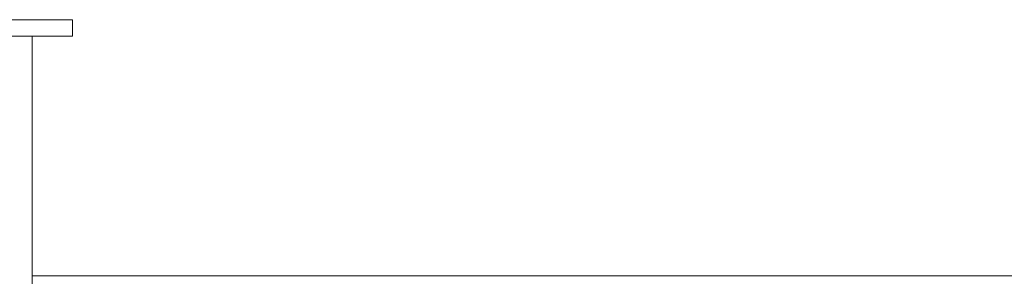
# Model space of a CAD drawing. Header units: millimetres. Extents: x 641988563 to 642234695, y 6457251462 to 6457368821.
# Tile 207 of 223: x 642198548 to 642201531, y 6457255339 to 6457256117. Entities that reach past the tile are written whole.
import ezdxf

# ---------------------------------------------------------------- set-up
doc = ezdxf.new("R2010")
doc.units = ezdxf.units.MM
doc.header["$MEASUREMENT"] = 0

msp = doc.modelspace()

# ---------------------------------------------------------------- linework, layer by layer
at = {"color": 253, "linetype": 'Continuous', "lineweight": 13, "true_color": 0xaaaaaa}
for p, q in [((642198388.198, 6457256116.62), (642198708.198, 6457256116.62)), ((642198708.198, 6457256066.62), (642198708.198, 6457256116.62)), ((642198388.198, 6457256066.62), (642198708.198, 6457256066.62)), ((642198585.873, 6457252143.712), (642198585.873, 6457256066.62)), ((642198585.873, 6457255340.217), (642208124.649, 6457255338.881))]:
    msp.add_line(p, q, dxfattribs=at)

doc.saveas('drawing.dxf')
